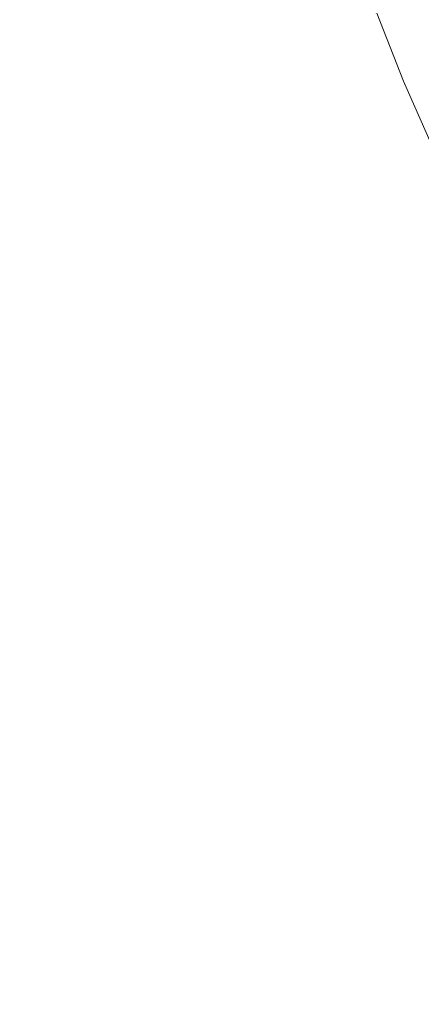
# Model space of a CAD drawing. Header units: centimetres. Extents: x -44.1 to 45.2, y 4.2 to 6.
# Tile 141 of 256: x -14.1069 to -14.0856, y 4.6031 to 4.6552. Entities that reach past the tile are written whole.
import ezdxf

# ---------------------------------------------------------------- set-up
doc = ezdxf.new("R2010")
doc.units = ezdxf.units.CM
doc.header["$LTSCALE"] = 2.54
doc.layers.add('Lucido design-1', color=7, linetype='Continuous')

# ---------------------------------------------------------------- blocks, each defined once
blk = doc.blocks.new('Gruppo-4-1')
at = {"color": 7, "linetype": 'Continuous', "lineweight": 9}
blk.add_3dface([(-43.918995, 5.900212, -2276.22217), (-43.918995, 4.300212, -2276.22217), (45.04592, 4.300212, -2276.22217), (45.04592, 5.900212, -2276.22217)], dxfattribs=at)
for points, invisible_edges in [([(-14.094558, 4.654672, -2276.95017), (-14.095945, 4.658452, -2276.95017), (-14.095065, 4.658562, -2276.948259), (-14.093681, 4.654792, -2276.948259)], 15), ([(-14.093681, 4.654792, -2276.948259), (-14.095065, 4.658562, -2276.948259), (-14.094258, 4.658663, -2276.946366), (-14.092878, 4.654902, -2276.946366)], 15), ([(-14.092878, 4.654902, -2276.946366), (-14.094258, 4.658663, -2276.946366), (-14.093524, 4.658754, -2276.944493), (-14.092146, 4.655002, -2276.944493)], 15), ([(-14.092146, 4.655002, -2276.944493), (-14.093524, 4.658754, -2276.944493), (-14.092858, 4.658837, -2276.942641), (-14.091484, 4.655092, -2276.942641)], 15), ([(-14.091484, 4.655092, -2276.942641), (-14.092858, 4.658837, -2276.942641), (-14.092259, 4.658912, -2276.940809), (-14.090887, 4.655174, -2276.940809)], 15), ([(-14.090887, 4.655174, -2276.940809), (-14.092259, 4.658912, -2276.940809), (-14.091724, 4.658979, -2276.938998), (-14.090354, 4.655247, -2276.938998)], 15), ([(-14.098855, 4.654085, -2276.957979), (-14.10026, 4.657913, -2276.957979), (-14.099057, 4.658064, -2276.956004), (-14.097657, 4.654249, -2276.956004)], 15), ([(-14.097657, 4.654249, -2276.956004), (-14.099057, 4.658064, -2276.956004), (-14.097939, 4.658203, -2276.954044), (-14.096543, 4.654401, -2276.954044)], 15), ([(-14.096543, 4.654401, -2276.954044), (-14.097939, 4.658203, -2276.954044), (-14.096902, 4.658333, -2276.952099), (-14.095511, 4.654542, -2276.952099)], 15), ([(-14.095511, 4.654542, -2276.952099), (-14.096902, 4.658333, -2276.952099), (-14.095945, 4.658452, -2276.95017), (-14.094558, 4.654672, -2276.95017)], 15), ([(-14.10298, 4.653521, -2276.963974), (-14.104402, 4.657396, -2276.963974), (-14.10293, 4.65758, -2276.961965), (-14.101514, 4.653721, -2276.961965)], 15), ([(-14.101514, 4.653721, -2276.961965), (-14.10293, 4.65758, -2276.961965), (-14.10155, 4.657752, -2276.959966), (-14.10014, 4.653909, -2276.959966)], 15), ([(-14.10014, 4.653909, -2276.959966), (-14.10155, 4.657752, -2276.959966), (-14.10026, 4.657913, -2276.957979), (-14.098855, 4.654085, -2276.957979)], 15), ([(-14.107953, 4.652841, -2276.97004), (-14.109396, 4.656773, -2276.97004), (-14.107633, 4.656993, -2276.968013), (-14.106197, 4.653081, -2276.968013)], 15), ([(-14.106197, 4.653081, -2276.968013), (-14.107633, 4.656993, -2276.968013), (-14.105969, 4.657201, -2276.96599), (-14.10454, 4.653308, -2276.96599)], 15), ([(-14.10454, 4.653308, -2276.96599), (-14.105969, 4.657201, -2276.96599), (-14.104402, 4.657396, -2276.963974), (-14.10298, 4.653521, -2276.963974)], 15), ([(-14.089115, 4.655416, -2276.933702), (-14.087609, 4.651658, -2276.933702), (-14.087963, 4.651605, -2276.935444), (-14.08947, 4.655368, -2276.935444)], 15), ([(-14.088813, 4.655457, -2276.931982), (-14.087309, 4.651702, -2276.931982), (-14.087609, 4.651658, -2276.933702), (-14.089115, 4.655416, -2276.933702)], 15), ([(-14.088564, 4.655491, -2276.930287), (-14.08706, 4.651739, -2276.930287), (-14.087309, 4.651702, -2276.931982), (-14.088813, 4.655457, -2276.931982)], 15), ([(-14.088365, 4.655519, -2276.928615), (-14.086862, 4.651769, -2276.928615), (-14.08706, 4.651739, -2276.930287), (-14.088564, 4.655491, -2276.930287)], 15), ([(-14.088213, 4.655539, -2276.926967), (-14.086711, 4.651791, -2276.926967), (-14.086862, 4.651769, -2276.928615), (-14.088365, 4.655519, -2276.928615)], 15), ([(-14.088107, 4.655554, -2276.925344), (-14.086606, 4.651807, -2276.925344), (-14.086711, 4.651791, -2276.926967), (-14.088213, 4.655539, -2276.926967)], 15), ([(-14.088045, 4.655562, -2276.923745), (-14.086544, 4.651816, -2276.923745), (-14.086606, 4.651807, -2276.925344), (-14.088107, 4.655554, -2276.925344)], 15), ([(-14.088045, 4.655562, -2276.923745), (-14.088002, 4.655574, -2276.92217), (-14.086587, 4.651971, -2276.92217)], 9), ([(-14.086587, 4.651971, -2276.92217), (-14.086544, 4.651816, -2276.923745), (-14.088045, 4.655562, -2276.923745)], 11), ([(-14.086587, 4.651971, -2276.72217), (-14.088002, 4.655574, -2276.72217), (-14.088015, 4.655567, -2276.721063)], 10), ([(-14.088015, 4.655567, -2276.721063), (-14.087985, 4.655571, -2276.71995), (-14.086484, 4.651825, -2276.71995), (-14.086514, 4.651821, -2276.721063)], 15), ([(-14.088015, 4.655567, -2276.721063), (-14.086514, 4.651821, -2276.721063), (-14.086587, 4.651971, -2276.72217)], 11), ([(-14.088002, 4.655574, -2276.72217), (-14.086587, 4.651971, -2276.72217), (-14.086587, 4.651971, -2276.92217), (-14.088002, 4.655574, -2276.92217)], 10), ([(-14.086434, 4.651833, -2276.718833), (-14.086484, 4.651825, -2276.71995), (-14.087985, 4.655571, -2276.71995), (-14.087934, 4.655578, -2276.718833)], 15), ([(-14.087934, 4.655578, -2276.718833), (-14.087863, 4.655587, -2276.717712), (-14.086362, 4.651843, -2276.717712), (-14.086434, 4.651833, -2276.718833)], 15), ([(-14.08627, 4.651857, -2276.716586), (-14.086362, 4.651843, -2276.717712), (-14.087863, 4.655587, -2276.717712), (-14.08777, 4.6556, -2276.716586)], 15), ([(-14.08777, 4.6556, -2276.716586), (-14.087657, 4.655616, -2276.715456), (-14.086157, 4.651874, -2276.715456), (-14.08627, 4.651857, -2276.716586)], 15), ([(-14.086023, 4.651894, -2276.714322), (-14.086157, 4.651874, -2276.715456), (-14.087657, 4.655616, -2276.715456), (-14.087522, 4.655634, -2276.714322)], 15), ([(-14.087522, 4.655634, -2276.714322), (-14.087365, 4.655655, -2276.713185), (-14.085866, 4.651917, -2276.713185), (-14.086023, 4.651894, -2276.714322)], 15), ([(-14.085688, 4.651943, -2276.712043), (-14.085866, 4.651917, -2276.713185), (-14.087365, 4.655655, -2276.713185), (-14.087186, 4.65568, -2276.712043)], 15), ([(-14.087186, 4.65568, -2276.712043), (-14.086984, 4.655707, -2276.710899), (-14.085488, 4.651973, -2276.710899), (-14.085688, 4.651943, -2276.712043)], 15), ([(-14.085266, 4.652006, -2276.709751), (-14.085488, 4.651973, -2276.710899), (-14.086984, 4.655707, -2276.710899), (-14.086761, 4.655738, -2276.709751)], 15), ([(-14.086761, 4.655738, -2276.709751), (-14.086515, 4.655772, -2276.7086), (-14.08502, 4.652043, -2276.7086), (-14.085266, 4.652006, -2276.709751)], 15), ([(-14.084753, 4.652083, -2276.707447), (-14.08502, 4.652043, -2276.7086), (-14.086515, 4.655772, -2276.7086), (-14.086245, 4.655808, -2276.707447)], 15), ([(-14.086245, 4.655808, -2276.707447), (-14.085953, 4.655848, -2276.706291), (-14.084462, 4.652126, -2276.706291), (-14.084753, 4.652083, -2276.707447)], 15), ([(-14.084148, 4.652173, -2276.705134), (-14.084462, 4.652126, -2276.706291), (-14.085953, 4.655848, -2276.706291), (-14.085638, 4.655891, -2276.705134)], 15), ([(-14.092878, 4.654902, -2276.946366), (-14.091355, 4.6511, -2276.946366), (-14.092154, 4.650981, -2276.948259), (-14.093681, 4.654792, -2276.948259)], 15), ([(-14.092146, 4.655002, -2276.944493), (-14.090626, 4.651208, -2276.944493), (-14.091355, 4.6511, -2276.946366), (-14.092878, 4.654902, -2276.946366)], 15), ([(-14.091484, 4.655092, -2276.942641), (-14.089967, 4.651307, -2276.942641), (-14.090626, 4.651208, -2276.944493), (-14.092146, 4.655002, -2276.944493)], 15), ([(-14.090887, 4.655174, -2276.940809), (-14.089373, 4.651395, -2276.940809), (-14.089967, 4.651307, -2276.942641), (-14.091484, 4.655092, -2276.942641)], 15), ([(-14.090354, 4.655247, -2276.938998), (-14.088842, 4.651474, -2276.938998), (-14.089373, 4.651395, -2276.940809), (-14.090887, 4.655174, -2276.940809)], 15), ([(-14.089883, 4.655311, -2276.93721), (-14.088373, 4.651544, -2276.93721), (-14.088842, 4.651474, -2276.938998), (-14.090354, 4.655247, -2276.938998)], 15), ([(-14.08947, 4.655368, -2276.935444), (-14.087963, 4.651605, -2276.935444), (-14.088373, 4.651544, -2276.93721), (-14.089883, 4.655311, -2276.93721)], 15), ([(-14.096543, 4.654401, -2276.954044), (-14.095003, 4.650557, -2276.954044), (-14.096112, 4.650392, -2276.956004), (-14.097657, 4.654249, -2276.956004)], 15), ([(-14.095511, 4.654542, -2276.952099), (-14.093975, 4.65071, -2276.952099), (-14.095003, 4.650557, -2276.954044), (-14.096543, 4.654401, -2276.954044)], 15), ([(-14.094558, 4.654672, -2276.95017), (-14.093027, 4.650851, -2276.95017), (-14.093975, 4.65071, -2276.952099), (-14.095511, 4.654542, -2276.952099)], 15), ([(-14.093681, 4.654792, -2276.948259), (-14.092154, 4.650981, -2276.948259), (-14.093027, 4.650851, -2276.95017), (-14.094558, 4.654672, -2276.95017)], 15), ([(-14.10014, 4.653909, -2276.959966), (-14.098583, 4.650024, -2276.959966), (-14.099951, 4.649821, -2276.961965), (-14.101514, 4.653721, -2276.961965)], 15), ([(-14.098855, 4.654085, -2276.957979), (-14.097304, 4.650214, -2276.957979), (-14.098583, 4.650024, -2276.959966), (-14.10014, 4.653909, -2276.959966)], 15), ([(-14.097657, 4.654249, -2276.956004), (-14.096112, 4.650392, -2276.956004), (-14.097304, 4.650214, -2276.957979), (-14.098855, 4.654085, -2276.957979)], 15), ([(-14.10298, 4.653521, -2276.963974), (-14.10141, 4.649603, -2276.963974), (-14.102963, 4.649372, -2276.96599), (-14.10454, 4.653308, -2276.96599)], 15), ([(-14.101514, 4.653721, -2276.961965), (-14.099951, 4.649821, -2276.961965), (-14.10141, 4.649603, -2276.963974), (-14.10298, 4.653521, -2276.963974)], 15), ([(-14.107953, 4.652841, -2276.97004), (-14.10636, 4.648867, -2276.97004), (-14.108209, 4.648591, -2276.972069), (-14.10981, 4.652587, -2276.972069)], 15), ([(-14.106197, 4.653081, -2276.968013), (-14.104612, 4.649127, -2276.968013), (-14.10636, 4.648867, -2276.97004), (-14.107953, 4.652841, -2276.97004)], 15), ([(-14.10454, 4.653308, -2276.96599), (-14.102963, 4.649372, -2276.96599), (-14.104612, 4.649127, -2276.968013), (-14.106197, 4.653081, -2276.968013)], 15), ([(-14.08541, 4.647948, -2276.930287), (-14.08706, 4.651739, -2276.930287), (-14.086862, 4.651769, -2276.928615), (-14.085213, 4.64798, -2276.928615)], 15), ([(-14.085213, 4.64798, -2276.928615), (-14.086862, 4.651769, -2276.928615), (-14.086711, 4.651791, -2276.926967), (-14.085063, 4.648004, -2276.926967)], 15), ([(-14.085063, 4.648004, -2276.926967), (-14.086711, 4.651791, -2276.926967), (-14.086606, 4.651807, -2276.925344), (-14.084958, 4.648021, -2276.925344)], 15), ([(-14.084958, 4.648021, -2276.925344), (-14.086606, 4.651807, -2276.925344), (-14.086544, 4.651816, -2276.923745), (-14.084897, 4.648031, -2276.923745)], 15), ([(-14.086544, 4.651816, -2276.923745), (-14.086587, 4.651971, -2276.92217), (-14.084855, 4.648044, -2276.92217)], 9), ([(-14.084855, 4.648044, -2276.92217), (-14.086587, 4.651971, -2276.92217), (-14.086587, 4.651971, -2276.72217), (-14.084855, 4.648044, -2276.72217)], 10), ([(-14.084855, 4.648044, -2276.72217), (-14.086587, 4.651971, -2276.72217), (-14.086514, 4.651821, -2276.721063)], 10), ([(-14.084855, 4.648044, -2276.92217), (-14.084897, 4.648031, -2276.923745), (-14.086544, 4.651816, -2276.923745)], 11), ([(-14.086514, 4.651821, -2276.721063), (-14.086484, 4.651825, -2276.71995), (-14.084837, 4.648041, -2276.71995), (-14.084867, 4.648036, -2276.721063)], 15), ([(-14.086514, 4.651821, -2276.721063), (-14.084867, 4.648036, -2276.721063), (-14.084855, 4.648044, -2276.72217)], 11), ([(-14.084787, 4.648049, -2276.718833), (-14.084837, 4.648041, -2276.71995), (-14.086484, 4.651825, -2276.71995), (-14.086434, 4.651833, -2276.718833)], 15), ([(-14.086434, 4.651833, -2276.718833), (-14.086362, 4.651843, -2276.717712), (-14.084716, 4.64806, -2276.717712), (-14.084787, 4.648049, -2276.718833)], 15), ([(-14.084624, 4.648075, -2276.716586), (-14.084716, 4.64806, -2276.717712), (-14.086362, 4.651843, -2276.717712), (-14.08627, 4.651857, -2276.716586)], 15), ([(-14.08627, 4.651857, -2276.716586), (-14.086157, 4.651874, -2276.715456), (-14.084512, 4.648093, -2276.715456), (-14.084624, 4.648075, -2276.716586)], 15), ([(-14.084378, 4.648115, -2276.714322), (-14.084512, 4.648093, -2276.715456), (-14.086157, 4.651874, -2276.715456), (-14.086023, 4.651894, -2276.714322)], 15), ([(-14.086023, 4.651894, -2276.714322), (-14.085866, 4.651917, -2276.713185), (-14.084222, 4.64814, -2276.713185), (-14.084378, 4.648115, -2276.714322)], 15), ([(-14.084045, 4.648168, -2276.712043), (-14.084222, 4.64814, -2276.713185), (-14.085866, 4.651917, -2276.713185), (-14.085688, 4.651943, -2276.712043)], 15), ([(-14.085688, 4.651943, -2276.712043), (-14.085488, 4.651973, -2276.710899), (-14.083846, 4.6482, -2276.710899), (-14.084045, 4.648168, -2276.712043)], 15), ([(-14.088958, 4.647376, -2276.944493), (-14.090626, 4.651208, -2276.944493), (-14.089967, 4.651307, -2276.942641), (-14.088302, 4.647482, -2276.942641)], 15), ([(-14.088302, 4.647482, -2276.942641), (-14.089967, 4.651307, -2276.942641), (-14.089373, 4.651395, -2276.940809), (-14.087711, 4.647577, -2276.940809)], 15), ([(-14.087711, 4.647577, -2276.940809), (-14.089373, 4.651395, -2276.940809), (-14.088842, 4.651474, -2276.938998), (-14.087183, 4.647662, -2276.938998)], 15), ([(-14.087183, 4.647662, -2276.938998), (-14.088842, 4.651474, -2276.938998), (-14.088373, 4.651544, -2276.93721), (-14.086716, 4.647737, -2276.93721)], 15), ([(-14.086716, 4.647737, -2276.93721), (-14.088373, 4.651544, -2276.93721), (-14.087963, 4.651605, -2276.935444), (-14.086308, 4.647803, -2276.935444)], 15), ([(-14.086308, 4.647803, -2276.935444), (-14.087963, 4.651605, -2276.935444), (-14.087609, 4.651658, -2276.933702), (-14.085956, 4.64786, -2276.933702)], 15), ([(-14.085956, 4.64786, -2276.933702), (-14.087609, 4.651658, -2276.933702), (-14.087309, 4.651702, -2276.931982), (-14.085657, 4.647908, -2276.931982)], 15), ([(-14.085657, 4.647908, -2276.931982), (-14.087309, 4.651702, -2276.931982), (-14.08706, 4.651739, -2276.930287), (-14.08541, 4.647948, -2276.930287)], 15), ([(-14.09229, 4.646838, -2276.952099), (-14.093975, 4.65071, -2276.952099), (-14.093027, 4.650851, -2276.95017), (-14.091346, 4.646991, -2276.95017)], 15), ([(-14.091346, 4.646991, -2276.95017), (-14.093027, 4.650851, -2276.95017), (-14.092154, 4.650981, -2276.948259), (-14.090478, 4.647131, -2276.948259)], 15), ([(-14.090478, 4.647131, -2276.948259), (-14.092154, 4.650981, -2276.948259), (-14.091355, 4.6511, -2276.946366), (-14.089683, 4.647259, -2276.946366)], 15), ([(-14.089683, 4.647259, -2276.946366), (-14.091355, 4.6511, -2276.946366), (-14.090626, 4.651208, -2276.944493), (-14.088958, 4.647376, -2276.944493)], 15), ([(-14.096875, 4.646099, -2276.959966), (-14.098583, 4.650024, -2276.959966), (-14.097304, 4.650214, -2276.957979), (-14.095602, 4.646304, -2276.957979)], 15), ([(-14.095602, 4.646304, -2276.957979), (-14.097304, 4.650214, -2276.957979), (-14.096112, 4.650392, -2276.956004), (-14.094416, 4.646495, -2276.956004)], 15), ([(-14.094416, 4.646495, -2276.956004), (-14.096112, 4.650392, -2276.956004), (-14.095003, 4.650557, -2276.954044), (-14.093313, 4.646673, -2276.954044)], 15), ([(-14.093313, 4.646673, -2276.954044), (-14.095003, 4.650557, -2276.954044), (-14.093975, 4.65071, -2276.952099), (-14.09229, 4.646838, -2276.952099)], 15), ([(-14.099687, 4.645645, -2276.963974), (-14.10141, 4.649603, -2276.963974), (-14.099951, 4.649821, -2276.961965), (-14.098235, 4.645879, -2276.961965)], 15), ([(-14.098235, 4.645879, -2276.961965), (-14.099951, 4.649821, -2276.961965), (-14.098583, 4.650024, -2276.959966), (-14.096875, 4.646099, -2276.959966)], 15), ([(-14.102873, 4.645131, -2276.968013), (-14.104612, 4.649127, -2276.968013), (-14.102963, 4.649372, -2276.96599), (-14.101232, 4.645396, -2276.96599)], 15), ([(-14.101232, 4.645396, -2276.96599), (-14.102963, 4.649372, -2276.96599), (-14.10141, 4.649603, -2276.963974), (-14.099687, 4.645645, -2276.963974)], 15), ([(-14.106452, 4.644554, -2276.972069), (-14.108209, 4.648591, -2276.972069), (-14.10636, 4.648867, -2276.97004), (-14.104612, 4.644851, -2276.97004)], 15), ([(-14.104612, 4.644851, -2276.97004), (-14.10636, 4.648867, -2276.97004), (-14.104612, 4.649127, -2276.968013), (-14.102873, 4.645131, -2276.968013)], 15), ([(-14.108394, 4.644241, -2276.974099), (-14.110161, 4.648301, -2276.974099), (-14.108209, 4.648591, -2276.972069), (-14.106452, 4.644554, -2276.972069)], 15), ([(-14.087183, 4.647662, -2276.938998), (-14.085372, 4.643813, -2276.938998), (-14.085896, 4.643721, -2276.940809), (-14.087711, 4.647577, -2276.940809)], 15), ([(-14.086716, 4.647737, -2276.93721), (-14.084907, 4.643894, -2276.93721), (-14.085372, 4.643813, -2276.938998), (-14.087183, 4.647662, -2276.938998)], 15), ([(-14.086308, 4.647803, -2276.935444), (-14.084501, 4.643964, -2276.935444), (-14.084907, 4.643894, -2276.93721), (-14.086716, 4.647737, -2276.93721)], 15), ([(-14.085956, 4.64786, -2276.933702), (-14.084151, 4.644025, -2276.933702), (-14.084501, 4.643964, -2276.935444), (-14.086308, 4.647803, -2276.935444)], 15), ([(-14.085657, 4.647908, -2276.931982), (-14.083854, 4.644077, -2276.931982), (-14.084151, 4.644025, -2276.933702), (-14.085956, 4.64786, -2276.933702)], 15), ([(-14.08541, 4.647948, -2276.930287), (-14.083608, 4.64412, -2276.930287), (-14.083854, 4.644077, -2276.931982), (-14.085657, 4.647908, -2276.931982)], 15), ([(-14.090478, 4.647131, -2276.948259), (-14.088648, 4.643242, -2276.948259), (-14.089511, 4.643092, -2276.95017), (-14.091346, 4.646991, -2276.95017)], 15), ([(-14.089683, 4.647259, -2276.946366), (-14.087857, 4.64338, -2276.946366), (-14.088648, 4.643242, -2276.948259), (-14.090478, 4.647131, -2276.948259)], 15), ([(-14.088958, 4.647376, -2276.944493), (-14.087137, 4.643505, -2276.944493), (-14.087857, 4.64338, -2276.946366), (-14.089683, 4.647259, -2276.946366)], 15), ([(-14.088302, 4.647482, -2276.942641), (-14.086484, 4.643619, -2276.942641), (-14.087137, 4.643505, -2276.944493), (-14.088958, 4.647376, -2276.944493)], 15), ([(-14.087711, 4.647577, -2276.940809), (-14.085896, 4.643721, -2276.940809), (-14.086484, 4.643619, -2276.942641), (-14.088302, 4.647482, -2276.942641)], 15), ([(-14.093313, 4.646673, -2276.954044), (-14.091467, 4.642752, -2276.954044), (-14.092564, 4.642561, -2276.956004), (-14.094416, 4.646495, -2276.956004)], 15), ([(-14.09229, 4.646838, -2276.952099), (-14.09045, 4.642929, -2276.952099), (-14.091467, 4.642752, -2276.954044), (-14.093313, 4.646673, -2276.954044)], 15), ([(-14.091346, 4.646991, -2276.95017), (-14.089511, 4.643092, -2276.95017), (-14.09045, 4.642929, -2276.952099), (-14.09229, 4.646838, -2276.952099)], 15), ([(-14.096875, 4.646099, -2276.959966), (-14.095009, 4.642135, -2276.959966), (-14.096362, 4.641899, -2276.961965), (-14.098235, 4.645879, -2276.961965)], 15), ([(-14.095602, 4.646304, -2276.957979), (-14.093744, 4.642355, -2276.957979), (-14.095009, 4.642135, -2276.959966), (-14.096875, 4.646099, -2276.959966)], 15), ([(-14.094416, 4.646495, -2276.956004), (-14.092564, 4.642561, -2276.956004), (-14.093744, 4.642355, -2276.957979), (-14.095602, 4.646304, -2276.957979)], 15), ([(-14.099687, 4.645645, -2276.963974), (-14.097806, 4.641648, -2276.963974), (-14.099342, 4.641381, -2276.96599), (-14.101232, 4.645396, -2276.96599)], 15), ([(-14.098235, 4.645879, -2276.961965), (-14.096362, 4.641899, -2276.961965), (-14.097806, 4.641648, -2276.963974), (-14.099687, 4.645645, -2276.963974)], 15), ([(-14.102873, 4.645131, -2276.968013), (-14.100974, 4.641096, -2276.968013), (-14.102704, 4.640795, -2276.97004), (-14.104612, 4.644851, -2276.97004)], 15), ([(-14.101232, 4.645396, -2276.96599), (-14.099342, 4.641381, -2276.96599), (-14.100974, 4.641096, -2276.968013), (-14.102873, 4.645131, -2276.968013)], 15), ([(-14.106452, 4.644554, -2276.972069), (-14.104533, 4.640477, -2276.972069), (-14.106464, 4.640141, -2276.974099), (-14.108394, 4.644241, -2276.974099)], 15), ([(-14.104612, 4.644851, -2276.97004), (-14.102704, 4.640795, -2276.97004), (-14.104533, 4.640477, -2276.972069), (-14.106452, 4.644554, -2276.972069)], 15), ([(-14.108394, 4.644241, -2276.974099), (-14.106464, 4.640141, -2276.974099), (-14.108499, 4.639787, -2276.976126), (-14.11044, 4.643911, -2276.976126)], 15), ([(-14.085872, 4.639465, -2276.946366), (-14.087857, 4.64338, -2276.946366), (-14.087137, 4.643505, -2276.944493), (-14.085156, 4.639599, -2276.944493)], 15), ([(-14.085156, 4.639599, -2276.944493), (-14.087137, 4.643505, -2276.944493), (-14.086484, 4.643619, -2276.942641), (-14.084507, 4.639721, -2276.942641)], 15), ([(-14.084507, 4.639721, -2276.942641), (-14.086484, 4.643619, -2276.942641), (-14.085896, 4.643721, -2276.940809), (-14.083923, 4.63983, -2276.940809)], 15), ([(-14.083923, 4.63983, -2276.940809), (-14.085896, 4.643721, -2276.940809), (-14.085372, 4.643813, -2276.938998), (-14.083402, 4.639928, -2276.938998)], 15), ([(-14.08946, 4.638794, -2276.954044), (-14.091467, 4.642752, -2276.954044), (-14.09045, 4.642929, -2276.952099), (-14.08845, 4.638983, -2276.952099)], 15), ([(-14.08845, 4.638983, -2276.952099), (-14.09045, 4.642929, -2276.952099), (-14.089511, 4.643092, -2276.95017), (-14.087516, 4.639158, -2276.95017)], 15), ([(-14.087516, 4.639158, -2276.95017), (-14.089511, 4.643092, -2276.95017), (-14.088648, 4.643242, -2276.948259), (-14.086658, 4.639318, -2276.948259)], 15), ([(-14.086658, 4.639318, -2276.948259), (-14.088648, 4.643242, -2276.948259), (-14.087857, 4.64338, -2276.946366), (-14.085872, 4.639465, -2276.946366)], 15), ([(-14.091723, 4.63837, -2276.957979), (-14.093744, 4.642355, -2276.957979), (-14.092564, 4.642561, -2276.956004), (-14.09055, 4.63859, -2276.956004)], 15), ([(-14.09055, 4.63859, -2276.956004), (-14.092564, 4.642561, -2276.956004), (-14.091467, 4.642752, -2276.954044), (-14.08946, 4.638794, -2276.954044)], 15), ([(-14.095761, 4.637614, -2276.963974), (-14.097806, 4.641648, -2276.963974), (-14.096362, 4.641899, -2276.961965), (-14.094326, 4.637883, -2276.961965)], 15), ([(-14.094326, 4.637883, -2276.961965), (-14.096362, 4.641899, -2276.961965), (-14.095009, 4.642135, -2276.959966), (-14.092981, 4.638135, -2276.959966)], 15), ([(-14.092981, 4.638135, -2276.959966), (-14.095009, 4.642135, -2276.959966), (-14.093744, 4.642355, -2276.957979), (-14.091723, 4.63837, -2276.957979)], 15), ([(-14.09891, 4.637025, -2276.968013), (-14.100974, 4.641096, -2276.968013), (-14.099342, 4.641381, -2276.96599), (-14.097288, 4.637328, -2276.96599)], 15), ([(-14.097288, 4.637328, -2276.96599), (-14.099342, 4.641381, -2276.96599), (-14.097806, 4.641648, -2276.963974), (-14.095761, 4.637614, -2276.963974)], 15), ([(-14.100629, 4.636703, -2276.97004), (-14.102704, 4.640795, -2276.97004), (-14.100974, 4.641096, -2276.968013), (-14.09891, 4.637025, -2276.968013)], 15), ([(-14.104366, 4.636003, -2276.974099), (-14.106464, 4.640141, -2276.974099), (-14.104533, 4.640477, -2276.972069), (-14.102447, 4.636362, -2276.972069)], 15), ([(-14.102447, 4.636362, -2276.972069), (-14.104533, 4.640477, -2276.972069), (-14.102704, 4.640795, -2276.97004), (-14.100629, 4.636703, -2276.97004)], 15), ([(-14.108517, 4.635226, -2276.978149), (-14.11064, 4.639414, -2276.978149), (-14.108499, 4.639787, -2276.976126), (-14.106389, 4.635624, -2276.976126)], 15), ([(-14.106389, 4.635624, -2276.976126), (-14.108499, 4.639787, -2276.976126), (-14.106464, 4.640141, -2276.974099), (-14.104366, 4.636003, -2276.974099)], 15), ([(-14.086658, 4.639318, -2276.948259), (-14.084504, 4.635361, -2276.948259), (-14.085356, 4.635189, -2276.95017), (-14.087516, 4.639158, -2276.95017)], 15), ([(-14.085872, 4.639465, -2276.946366), (-14.083723, 4.635517, -2276.946366), (-14.084504, 4.635361, -2276.948259), (-14.086658, 4.639318, -2276.948259)], 15), ([(-14.085156, 4.639599, -2276.944493), (-14.083012, 4.63566, -2276.944493), (-14.083723, 4.635517, -2276.946366), (-14.085872, 4.639465, -2276.946366)], 15), ([(-14.08946, 4.638794, -2276.954044), (-14.087287, 4.634802, -2276.954044), (-14.08837, 4.634585, -2276.956004), (-14.09055, 4.63859, -2276.956004)], 15), ([(-14.08845, 4.638983, -2276.952099), (-14.086283, 4.635003, -2276.952099), (-14.087287, 4.634802, -2276.954044), (-14.08946, 4.638794, -2276.954044)], 15), ([(-14.087516, 4.639158, -2276.95017), (-14.085356, 4.635189, -2276.95017), (-14.086283, 4.635003, -2276.952099), (-14.08845, 4.638983, -2276.952099)], 15), ([(-14.091723, 4.63837, -2276.957979), (-14.089535, 4.634351, -2276.957979), (-14.090784, 4.6341, -2276.959966), (-14.092981, 4.638135, -2276.959966)], 15), ([(-14.09055, 4.63859, -2276.956004), (-14.08837, 4.634585, -2276.956004), (-14.089535, 4.634351, -2276.957979), (-14.091723, 4.63837, -2276.957979)], 15), ([(-14.094326, 4.637883, -2276.961965), (-14.09212, 4.633832, -2276.961965), (-14.093546, 4.633546, -2276.963974), (-14.095761, 4.637614, -2276.963974)], 15), ([(-14.092981, 4.638135, -2276.959966), (-14.090784, 4.6341, -2276.959966), (-14.09212, 4.633832, -2276.961965), (-14.094326, 4.637883, -2276.961965)], 15), ([(-14.097288, 4.637328, -2276.96599), (-14.095063, 4.633241, -2276.96599), (-14.096674, 4.632918, -2276.968013), (-14.09891, 4.637025, -2276.968013)], 15), ([(-14.095761, 4.637614, -2276.963974), (-14.093546, 4.633546, -2276.963974), (-14.095063, 4.633241, -2276.96599), (-14.097288, 4.637328, -2276.96599)], 15), ([(-14.100629, 4.636703, -2276.97004), (-14.098382, 4.632575, -2276.97004), (-14.100188, 4.632213, -2276.972069), (-14.102447, 4.636362, -2276.972069)], 15), ([(-14.09891, 4.637025, -2276.968013), (-14.096674, 4.632918, -2276.968013), (-14.098382, 4.632575, -2276.97004), (-14.100629, 4.636703, -2276.97004)], 15), ([(-14.102447, 4.636362, -2276.972069), (-14.100188, 4.632213, -2276.972069), (-14.102094, 4.63183, -2276.974099), (-14.104366, 4.636003, -2276.974099)], 15), ([(-14.106389, 4.635624, -2276.976126), (-14.104103, 4.631427, -2276.976126), (-14.106217, 4.631002, -2276.978149), (-14.108517, 4.635226, -2276.978149)], 15), ([(-14.104366, 4.636003, -2276.974099), (-14.102094, 4.63183, -2276.974099), (-14.104103, 4.631427, -2276.976126), (-14.106389, 4.635624, -2276.976126)], 15), ([(-14.108517, 4.635226, -2276.978149), (-14.106217, 4.631002, -2276.978149), (-14.108437, 4.630557, -2276.980164), (-14.110751, 4.634808, -2276.980164)], 15), ([(-14.083945, 4.630992, -2276.952099), (-14.086283, 4.635003, -2276.952099), (-14.085356, 4.635189, -2276.95017), (-14.083025, 4.63119, -2276.95017)], 15), ([(-14.087174, 4.6303, -2276.957979), (-14.089535, 4.634351, -2276.957979), (-14.08837, 4.634585, -2276.956004), (-14.086017, 4.630548, -2276.956004)], 15), ([(-14.086017, 4.630548, -2276.956004), (-14.08837, 4.634585, -2276.956004), (-14.087287, 4.634802, -2276.954044), (-14.084942, 4.630779, -2276.954044)], 15), ([(-14.084942, 4.630779, -2276.954044), (-14.087287, 4.634802, -2276.954044), (-14.086283, 4.635003, -2276.952099), (-14.083945, 4.630992, -2276.952099)], 15), ([(-14.089741, 4.629749, -2276.961965), (-14.09212, 4.633832, -2276.961965), (-14.090784, 4.6341, -2276.959966), (-14.088414, 4.630033, -2276.959966)], 15), ([(-14.088414, 4.630033, -2276.959966), (-14.090784, 4.6341, -2276.959966), (-14.089535, 4.634351, -2276.957979), (-14.087174, 4.6303, -2276.957979)], 15), ([(-14.092662, 4.629122, -2276.96599), (-14.095063, 4.633241, -2276.96599), (-14.093546, 4.633546, -2276.963974), (-14.091156, 4.629445, -2276.963974)], 15), ([(-14.091156, 4.629445, -2276.963974), (-14.093546, 4.633546, -2276.963974), (-14.09212, 4.633832, -2276.961965), (-14.089741, 4.629749, -2276.961965)], 15), ([(-14.094262, 4.628779, -2276.968013), (-14.096674, 4.632918, -2276.968013), (-14.095063, 4.633241, -2276.96599), (-14.092662, 4.629122, -2276.96599)], 15), ([(-14.09775, 4.62803, -2276.972069), (-14.100188, 4.632213, -2276.972069), (-14.098382, 4.632575, -2276.97004), (-14.095957, 4.628415, -2276.97004)], 15), ([(-14.095957, 4.628415, -2276.97004), (-14.098382, 4.632575, -2276.97004), (-14.096674, 4.632918, -2276.968013), (-14.094262, 4.628779, -2276.968013)], 15), ([(-14.099643, 4.627624, -2276.974099), (-14.102094, 4.63183, -2276.974099), (-14.100188, 4.632213, -2276.972069), (-14.09775, 4.62803, -2276.972069)], 15), ([(-14.103736, 4.626745, -2276.978149), (-14.106217, 4.631002, -2276.978149), (-14.104103, 4.631427, -2276.976126), (-14.101638, 4.627196, -2276.976126)], 15), ([(-14.101638, 4.627196, -2276.976126), (-14.104103, 4.631427, -2276.976126), (-14.102094, 4.63183, -2276.974099), (-14.099643, 4.627624, -2276.974099)], 15), ([(-14.10594, 4.626272, -2276.980164), (-14.108437, 4.630557, -2276.980164), (-14.106217, 4.631002, -2276.978149), (-14.103736, 4.626745, -2276.978149)], 15), ([(-14.108251, 4.625776, -2276.98217), (-14.110765, 4.63009, -2276.98217), (-14.108437, 4.630557, -2276.980164), (-14.10594, 4.626272, -2276.980164)], 15), ([(-14.086017, 4.630548, -2276.956004), (-14.083487, 4.626482, -2276.956004), (-14.084634, 4.626219, -2276.957979), (-14.087174, 4.6303, -2276.957979)], 15), ([(-14.084942, 4.630779, -2276.954044), (-14.08242, 4.626726, -2276.954044), (-14.083487, 4.626482, -2276.956004), (-14.086017, 4.630548, -2276.956004)], 15), ([(-14.088414, 4.630033, -2276.959966), (-14.085865, 4.625938, -2276.959966), (-14.087181, 4.625636, -2276.961965), (-14.089741, 4.629749, -2276.961965)], 15), ([(-14.087174, 4.6303, -2276.957979), (-14.084634, 4.626219, -2276.957979), (-14.085865, 4.625938, -2276.959966), (-14.088414, 4.630033, -2276.959966)], 15), ([(-14.091156, 4.629445, -2276.963974), (-14.088585, 4.625315, -2276.963974), (-14.09008, 4.624973, -2276.96599), (-14.092662, 4.629122, -2276.96599)], 15), ([(-14.089741, 4.629749, -2276.961965), (-14.087181, 4.625636, -2276.961965), (-14.088585, 4.625315, -2276.963974), (-14.091156, 4.629445, -2276.963974)], 15), ([(-14.092662, 4.629122, -2276.96599), (-14.09008, 4.624973, -2276.96599), (-14.091667, 4.62461, -2276.968013), (-14.094262, 4.628779, -2276.968013)], 15), ([(-14.095957, 4.628415, -2276.97004), (-14.093349, 4.624224, -2276.97004), (-14.095128, 4.623817, -2276.972069), (-14.09775, 4.62803, -2276.972069)], 15), ([(-14.094262, 4.628779, -2276.968013), (-14.091667, 4.62461, -2276.968013), (-14.093349, 4.624224, -2276.97004), (-14.095957, 4.628415, -2276.97004)], 15), ([(-14.09775, 4.62803, -2276.972069), (-14.095128, 4.623817, -2276.972069), (-14.097006, 4.623387, -2276.974099), (-14.099643, 4.627624, -2276.974099)], 15), ([(-14.099643, 4.627624, -2276.974099), (-14.097006, 4.623387, -2276.974099), (-14.098985, 4.622934, -2276.976126), (-14.101638, 4.627196, -2276.976126)], 15), ([(-14.103736, 4.626745, -2276.978149), (-14.101067, 4.622458, -2276.978149), (-14.103254, 4.621957, -2276.980164), (-14.10594, 4.626272, -2276.980164)], 15), ([(-14.101638, 4.627196, -2276.976126), (-14.098985, 4.622934, -2276.976126), (-14.101067, 4.622458, -2276.978149), (-14.103736, 4.626745, -2276.978149)], 15), ([(-14.10594, 4.626272, -2276.980164), (-14.103254, 4.621957, -2276.980164), (-14.105547, 4.621432, -2276.98217), (-14.108251, 4.625776, -2276.98217)], 15), ([(-14.083131, 4.621815, -2276.959966), (-14.085865, 4.625938, -2276.959966), (-14.084634, 4.626219, -2276.957979), (-14.081911, 4.622113, -2276.957979)], 15), ([(-14.108251, 4.625776, -2276.98217), (-14.105547, 4.621432, -2276.98217), (-14.107948, 4.620883, -2276.984163), (-14.11067, 4.625257, -2276.984163)], 15), ([(-14.084436, 4.621497, -2276.961965), (-14.087181, 4.625636, -2276.961965), (-14.085865, 4.625938, -2276.959966), (-14.083131, 4.621815, -2276.959966)], 15), ([(-14.08731, 4.620797, -2276.96599), (-14.09008, 4.624973, -2276.96599), (-14.088585, 4.625315, -2276.963974), (-14.085828, 4.621158, -2276.963974)], 15), ([(-14.085828, 4.621158, -2276.963974), (-14.088585, 4.625315, -2276.963974), (-14.087181, 4.625636, -2276.961965), (-14.084436, 4.621497, -2276.961965)], 15), ([(-14.088884, 4.620413, -2276.968013), (-14.091667, 4.62461, -2276.968013), (-14.09008, 4.624973, -2276.96599), (-14.08731, 4.620797, -2276.96599)], 15), ([(-14.092316, 4.619577, -2276.972069), (-14.095128, 4.623817, -2276.972069), (-14.093349, 4.624224, -2276.97004), (-14.090552, 4.620007, -2276.97004)], 15), ([(-14.090552, 4.620007, -2276.97004), (-14.093349, 4.624224, -2276.97004), (-14.091667, 4.62461, -2276.968013), (-14.088884, 4.620413, -2276.968013)], 15), ([(-14.094178, 4.619123, -2276.974099), (-14.097006, 4.623387, -2276.974099), (-14.095128, 4.623817, -2276.972069), (-14.092316, 4.619577, -2276.972069)], 15), ([(-14.096141, 4.618645, -2276.976126), (-14.098985, 4.622934, -2276.976126), (-14.097006, 4.623387, -2276.974099), (-14.094178, 4.619123, -2276.974099)], 15), ([(-14.098205, 4.618142, -2276.978149), (-14.101067, 4.622458, -2276.978149), (-14.098985, 4.622934, -2276.976126), (-14.096141, 4.618645, -2276.976126)], 15), ([(-14.100374, 4.617614, -2276.980164), (-14.103254, 4.621957, -2276.980164), (-14.101067, 4.622458, -2276.978149), (-14.098205, 4.618142, -2276.978149)], 15), ([(-14.102647, 4.61706, -2276.98217), (-14.105547, 4.621432, -2276.98217), (-14.103254, 4.621957, -2276.980164), (-14.100374, 4.617614, -2276.980164)], 15), ([(-14.105028, 4.61648, -2276.984163), (-14.107948, 4.620883, -2276.984163), (-14.105547, 4.621432, -2276.98217), (-14.102647, 4.61706, -2276.98217)], 15), ([(-14.085828, 4.621158, -2276.963974), (-14.08288, 4.616978, -2276.963974), (-14.084348, 4.616597, -2276.96599), (-14.08731, 4.620797, -2276.96599)], 15), ([(-14.084436, 4.621497, -2276.961965), (-14.0815, 4.617335, -2276.961965), (-14.08288, 4.616978, -2276.963974), (-14.085828, 4.621158, -2276.963974)], 15), ([(-14.107516, 4.615874, -2276.986141), (-14.110457, 4.620308, -2276.986141), (-14.107948, 4.620883, -2276.984163), (-14.105028, 4.61648, -2276.984163)], 15), ([(-14.08731, 4.620797, -2276.96599), (-14.084348, 4.616597, -2276.96599), (-14.085908, 4.616194, -2276.968013), (-14.088884, 4.620413, -2276.968013)], 15), ([(-14.090552, 4.620007, -2276.97004), (-14.08756, 4.615766, -2276.97004), (-14.089308, 4.615313, -2276.972069), (-14.092316, 4.619577, -2276.972069)], 15), ([(-14.088884, 4.620413, -2276.968013), (-14.085908, 4.616194, -2276.968013), (-14.08756, 4.615766, -2276.97004), (-14.090552, 4.620007, -2276.97004)], 15), ([(-14.092316, 4.619577, -2276.972069), (-14.089308, 4.615313, -2276.972069), (-14.091154, 4.614835, -2276.974099), (-14.094178, 4.619123, -2276.974099)], 15), ([(-14.094178, 4.619123, -2276.974099), (-14.091154, 4.614835, -2276.974099), (-14.093099, 4.614332, -2276.976126), (-14.096141, 4.618645, -2276.976126)], 15), ([(-14.096141, 4.618645, -2276.976126), (-14.093099, 4.614332, -2276.976126), (-14.095144, 4.613802, -2276.978149), (-14.098205, 4.618142, -2276.978149)], 15), ([(-14.098205, 4.618142, -2276.978149), (-14.095144, 4.613802, -2276.978149), (-14.097293, 4.613246, -2276.980164), (-14.100374, 4.617614, -2276.980164)], 15), ([(-14.100374, 4.617614, -2276.980164), (-14.097293, 4.613246, -2276.980164), (-14.099546, 4.612663, -2276.98217), (-14.102647, 4.61706, -2276.98217)], 15), ([(-14.102647, 4.61706, -2276.98217), (-14.099546, 4.612663, -2276.98217), (-14.101905, 4.612052, -2276.984163), (-14.105028, 4.61648, -2276.984163)], 15), ([(-14.105028, 4.61648, -2276.984163), (-14.101905, 4.612052, -2276.984163), (-14.10437, 4.611414, -2276.986141), (-14.107516, 4.615874, -2276.986141)], 15), ([(-14.082733, 4.611953, -2276.968013), (-14.085908, 4.616194, -2276.968013), (-14.084348, 4.616597, -2276.96599), (-14.081188, 4.612377, -2276.96599)], 15), ([(-14.107516, 4.615874, -2276.986141), (-14.10437, 4.611414, -2276.986141), (-14.106943, 4.610747, -2276.988101), (-14.110112, 4.615241, -2276.988101)], 15), ([(-14.084369, 4.611504, -2276.97004), (-14.08756, 4.615766, -2276.97004), (-14.085908, 4.616194, -2276.968013), (-14.082733, 4.611953, -2276.968013)], 15), ([(-14.087927, 4.610526, -2276.974099), (-14.091154, 4.614835, -2276.974099), (-14.089308, 4.615313, -2276.972069), (-14.0861, 4.611028, -2276.972069)], 15), ([(-14.0861, 4.611028, -2276.972069), (-14.089308, 4.615313, -2276.972069), (-14.08756, 4.615766, -2276.97004), (-14.084369, 4.611504, -2276.97004)], 15), ([(-14.089853, 4.609997, -2276.976126), (-14.093099, 4.614332, -2276.976126), (-14.091154, 4.614835, -2276.974099), (-14.087927, 4.610526, -2276.974099)], 15), ([(-14.091879, 4.609441, -2276.978149), (-14.095144, 4.613802, -2276.978149), (-14.093099, 4.614332, -2276.976126), (-14.089853, 4.609997, -2276.976126)], 15), ([(-14.094007, 4.608857, -2276.980164), (-14.097293, 4.613246, -2276.980164), (-14.095144, 4.613802, -2276.978149), (-14.091879, 4.609441, -2276.978149)], 15), ([(-14.096237, 4.608244, -2276.98217), (-14.099546, 4.612663, -2276.98217), (-14.097293, 4.613246, -2276.980164), (-14.094007, 4.608857, -2276.980164)], 15), ([(-14.098573, 4.607602, -2276.984163), (-14.101905, 4.612052, -2276.984163), (-14.099546, 4.612663, -2276.98217), (-14.096237, 4.608244, -2276.98217)], 15), ([(-14.101014, 4.606932, -2276.986141), (-14.10437, 4.611414, -2276.986141), (-14.101905, 4.612052, -2276.984163), (-14.098573, 4.607602, -2276.984163)], 15), ([(-14.103562, 4.606232, -2276.988101), (-14.106943, 4.610747, -2276.988101), (-14.10437, 4.611414, -2276.986141), (-14.101014, 4.606932, -2276.986141)], 15), ([(-14.084369, 4.611504, -2276.97004), (-14.080973, 4.607225, -2276.97004), (-14.082685, 4.606726, -2276.972069), (-14.0861, 4.611028, -2276.972069)], 15), ([(-14.106218, 4.605503, -2276.990039), (-14.109625, 4.610053, -2276.990039), (-14.106943, 4.610747, -2276.988101), (-14.103562, 4.606232, -2276.988101)], 15), ([(-14.0861, 4.611028, -2276.972069), (-14.082685, 4.606726, -2276.972069), (-14.084493, 4.6062, -2276.974099), (-14.087927, 4.610526, -2276.974099)], 15), ([(-14.108981, 4.604744, -2276.991952), (-14.112416, 4.60933, -2276.991952), (-14.109625, 4.610053, -2276.990039), (-14.106218, 4.605503, -2276.990039)], 15), ([(-14.087927, 4.610526, -2276.974099), (-14.084493, 4.6062, -2276.974099), (-14.086399, 4.605646, -2276.976126), (-14.089853, 4.609997, -2276.976126)], 15), ([(-14.089853, 4.609997, -2276.976126), (-14.086399, 4.605646, -2276.976126), (-14.088403, 4.605062, -2276.978149), (-14.091879, 4.609441, -2276.978149)], 15), ([(-14.091879, 4.609441, -2276.978149), (-14.088403, 4.605062, -2276.978149), (-14.090509, 4.60445, -2276.980164), (-14.094007, 4.608857, -2276.980164)], 15), ([(-14.094007, 4.608857, -2276.980164), (-14.090509, 4.60445, -2276.980164), (-14.092716, 4.603808, -2276.98217), (-14.096237, 4.608244, -2276.98217)], 15), ([(-14.096237, 4.608244, -2276.98217), (-14.092716, 4.603808, -2276.98217), (-14.095027, 4.603135, -2276.984163), (-14.098573, 4.607602, -2276.984163)], 15), ([(-14.098573, 4.607602, -2276.984163), (-14.095027, 4.603135, -2276.984163), (-14.097443, 4.602432, -2276.986141), (-14.101014, 4.606932, -2276.986141)], 15), ([(-14.101014, 4.606932, -2276.986141), (-14.097443, 4.602432, -2276.986141), (-14.099964, 4.601699, -2276.988101), (-14.103562, 4.606232, -2276.988101)], 15), ([(-14.103562, 4.606232, -2276.988101), (-14.099964, 4.601699, -2276.988101), (-14.102592, 4.600934, -2276.990039), (-14.106218, 4.605503, -2276.990039)], 15), ([(-14.082731, 4.60128, -2276.976126), (-14.086399, 4.605646, -2276.976126), (-14.084493, 4.6062, -2276.974099), (-14.080847, 4.60186, -2276.974099)], 15), ([(-14.106218, 4.605503, -2276.990039), (-14.102592, 4.600934, -2276.990039), (-14.105326, 4.600138, -2276.991952), (-14.108981, 4.604744, -2276.991952)], 15), ([(-14.084712, 4.60067, -2276.978149), (-14.088403, 4.605062, -2276.978149), (-14.086399, 4.605646, -2276.976126), (-14.082731, 4.60128, -2276.976126)], 15), ([(-14.086794, 4.600029, -2276.980164), (-14.090509, 4.60445, -2276.980164), (-14.088403, 4.605062, -2276.978149), (-14.084712, 4.60067, -2276.978149)], 15), ([(-14.108981, 4.604744, -2276.991952), (-14.105326, 4.600138, -2276.991952), (-14.108167, 4.599312, -2276.993838), (-14.111853, 4.603955, -2276.993838)], 15), ([(-14.088976, 4.599357, -2276.98217), (-14.092716, 4.603808, -2276.98217), (-14.090509, 4.60445, -2276.980164), (-14.086794, 4.600029, -2276.980164)], 15), ([(-14.091261, 4.598654, -2276.984163), (-14.095027, 4.603135, -2276.984163), (-14.092716, 4.603808, -2276.98217), (-14.088976, 4.599357, -2276.98217)], 15), ([(-14.09365, 4.597919, -2276.986141), (-14.097443, 4.602432, -2276.986141), (-14.095027, 4.603135, -2276.984163), (-14.091261, 4.598654, -2276.984163)], 15)]:
    blk.add_3dface(points, dxfattribs=dict(at, invisible_edges=invisible_edges))
blk = doc.blocks.new('Gruppo-5-1')
at = {"color": 7}
blk.add_blockref('Gruppo-4-1', (0, 0), dxfattribs=at)

msp = doc.modelspace()

# ---------------------------------------------------------------- block references
at = {"layer": 'Lucido design-1', "color": 7}
msp.add_blockref('Gruppo-5-1', (0, 0), dxfattribs=at)

doc.saveas('drawing.dxf')
